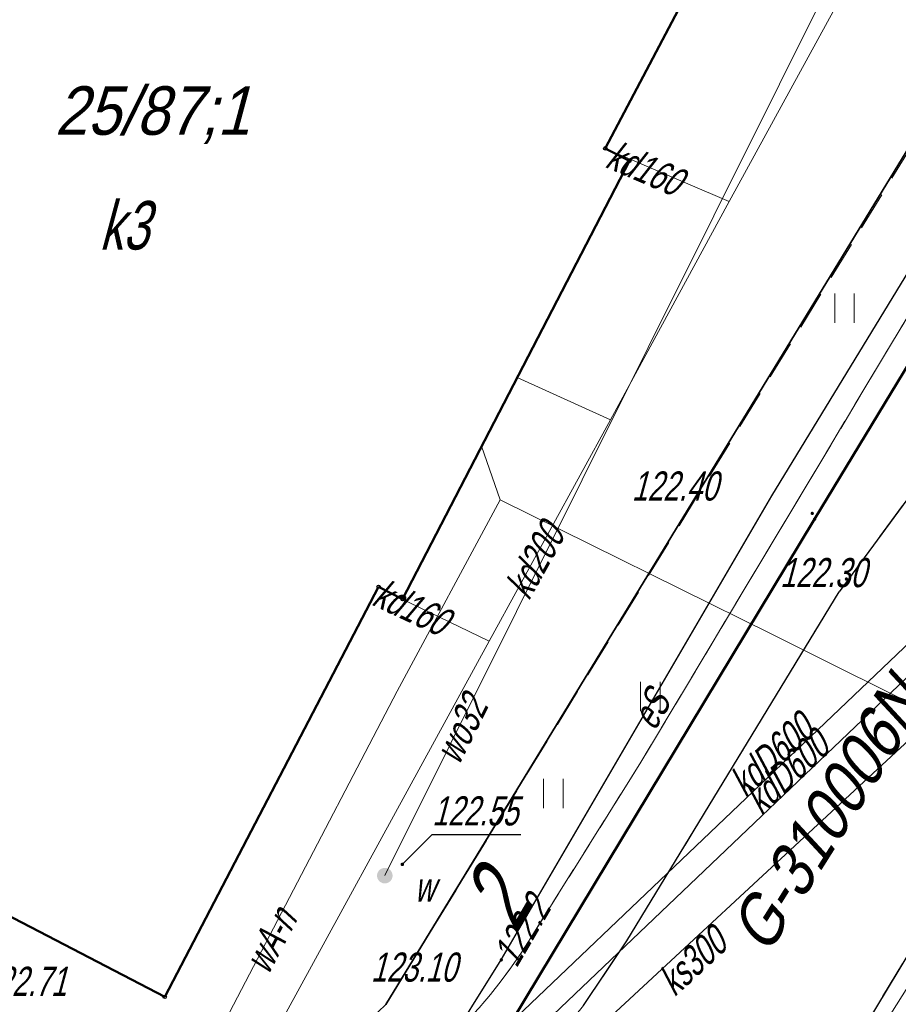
# Model space of a CAD drawing. Extents: x 7463256 to 7464485, y 5957341 to 5958260.
# Tile 101 of 256: x 7463674 to 7463697, y 5957504 to 5957529. Entities that reach past the tile are written whole.
import ezdxf
from ezdxf.enums import TextEntityAlignment as Align

# ---------------------------------------------------------------- set-up
doc = ezdxf.new("R2010")
doc.units = 0
doc.header["$MEASUREMENT"] = 0
for name, pattern in [('1.5_0.5', [2, 1.5, -0.5]), ('218-500', [1, 0.5, -0.5]), ('l219_500', [0]), ('mz1.0_0.5', [1.5, 1, -0.5])]:
    doc.linetypes.add(name, pattern=pattern)
doc.layers.get('0').update_dxf_attribs({"color": 2, "linetype": 'CONTINUOUS', "lineweight": 5})
for name, color, linetype in [('203-Punkt załamania granicy działki nie stabilizowany', 7, 'CONTINUOUS'), ('218-Granica użytku', 7, 'CONTINUOUS'), ('219-Linia granicy', 7, 'CONTINUOUS'), ('312-Budynek (powierzchnia)', 7, 'CONTINUOUS'), ('312-Numer ewidencyjny budynku', 7, 'CONTINUOUS'), ('312-Numer ewidencyjny budynku-Atr124', 7, 'CONTINUOUS'), ('320-część budynku wyodrębniona ze względu na liczbę kondygnacji naziemnych (powierzchnia)', 7, 'CONTINUOUS'), ('chodnik (powierzchnia)', 7, 'CONTINUOUS'), ('jezdnia (powierzchnia)', 7, 'CONTINUOUS'), ('krawężnik (linia)', 7, 'CONTINUOUS'), ('ogrodzenie trwałe (linia)', 7, 'CONTINUOUS'), ('przewód elektroenergetyczny (linia)', 7, 'CONTINUOUS'), ('przewód elektroenergetyczny (linia)-Atr1', 7, 'CONTINUOUS'), ('przewód kanalizacyjny (linia)', 7, 'CONTINUOUS'), ('przewód kanalizacyjny (linia)-Atr1', 7, 'CONTINUOUS'), ('przewód wodociągowy (linia)', 7, 'CONTINUOUS'), ('przewód wodociągowy (linia)-Atr1', 7, 'CONTINUOUS'), ('Punkt budynku', 7, 'CONTINUOUS'), ('punkt o określonej wysokości (sieć elektroenergetyczna)', 7, 'CONTINUOUS'), ('punkt o określonej wysokości (sieć elektroenergetyczna)-Atr2', 7, 'CONTINUOUS'), ('punkt o określonej wysokości (sieć telekomunikacyjna)-Atr2', 7, 'CONTINUOUS'), ('punkt o określonej wysokości (sieć wodociągowa)', 7, 'CONTINUOUS'), ('punkt o określonej wysokości (sieć wodociągowa)-Atr2', 7, 'CONTINUOUS'), ('punkt wysokościowy sztuczny', 7, 'CONTINUOUS'), ('punkt wysokościowy sztuczny-Atr2', 7, 'CONTINUOUS'), ('rura ochronna - przewód elektroenergetyczny (linia)', 7, 'CONTINUOUS'), ('trawnik (powierzchnia)', 7, 'CONTINUOUS'), ('trawnik (powierzchnia) - symbol', 7, 'CONTINUOUS'), ('zasuwa - siec wodociągowa (punkt)', 7, 'CONTINUOUS'), ('zasuwa - siec wodociągowa (punkt)-Atr17', 7, 'CONTINUOUS'), ('złącze kablowe - siec elektroenergetyczna (punkt)-Atr1', 7, 'CONTINUOUS')]:
    doc.layers.add(name, color=color, linetype=linetype)
doc.layers.add('432-Jezdnia', color=7, linetype='CONTINUOUS', lineweight=30)
doc.styles.get("Standard").update_dxf_attribs({"font": 'txt', "width": 0.75})
doc.linetypes.add('902-500', pattern='A,3.75,0,[1,ksztalty.shx,S=0.5,R=0,X=0,Y=0],3.75', length=7.5)

# ---------------------------------------------------------------- blocks, each defined once
blk = doc.blocks.new('US25')
at = {"linetype": 'Continuous', "lineweight": 0}
h = blk.add_hatch(color=0, dxfattribs=at)
edge = h.paths.add_edge_path()
edge.add_arc((0, 0), 0.2, 0, 360)
blk = doc.blocks.new('PW01')
at = {"linetype": 'Continuous', "lineweight": 13}
h = blk.add_hatch(color=0, dxfattribs=at)
edge = h.paths.add_edge_path()
edge.add_arc((0, 0), 0.045, 0, 360)
blk = doc.blocks.new('PW02')
at = {"linetype": 'Continuous', "lineweight": 13}
h = blk.add_hatch(color=0, dxfattribs=at)
edge = h.paths.add_edge_path()
edge.add_arc((0, 0), 0.045, 0, 360)
blk = doc.blocks.new('TU04')
at = {"color": 0, "linetype": 'Continuous', "lineweight": 13}
for p, q in [((0, 0), (0, 0.75)), ((0.5, 0), (0.5, 0.75))]:
    blk.add_line(p, q, dxfattribs=at)
blk = doc.blocks.new('203')
at = {"linetype": 'Continuous', "lineweight": 0}
h = blk.add_hatch(color=0, dxfattribs=at)
edge = h.paths.add_edge_path()
edge.add_arc((0, 0), 0.045, 0, 360)
blk = doc.blocks.new('PUNKTBUD')
at = {"color": 0}
blk.add_circle((0, 0), 0.045, dxfattribs=at)

msp = doc.modelspace()

# ---------------------------------------------------------------- linework, layer by layer
at = {"layer": '218-Granica użytku', "color": 3, "linetype": '218-500', "lineweight": 18, "flags": 128}
for points in [[(7463694.42, 5957516.38), (7463712.63, 5957546.42)], [(7463685.89, 5957502.24), (7463694.42, 5957516.38)]]:
    msp.add_lwpolyline(points, dxfattribs=at)
at = {"layer": '219-Linia granicy', "color": 3, "linetype": 'l219_500', "lineweight": 50, "flags": 128}
for points in [[(7463712.63, 5957546.42), (7463694.42, 5957516.38)], [(7463694.42, 5957516.38), (7463685.89, 5957502.24)]]:
    msp.add_lwpolyline(points, dxfattribs=at)
at = {"layer": '312-Budynek (powierzchnia)', "color": 7, "linetype": 'Continuous', "lineweight": 50, "flags": 128}
for points in [[(7463691.48, 5957530.59), (7463689.03, 5957525.93)], [(7463689.03, 5957525.93), (7463689.65, 5957525.61)], [(7463689.65, 5957525.61), (7463683.81, 5957514.32)], [(7463683.19, 5957514.64), (7463677.68, 5957504.08)], [(7463683.81, 5957514.32), (7463683.19, 5957514.64)], [(7463677.68, 5957504.08), (7463673.13, 5957506.44)]]:
    msp.add_lwpolyline(points, dxfattribs=at)
at = {"layer": '320-część budynku wyodrębniona ze względu na liczbę kondygnacji naziemnych (powierzchnia)', "color": 7, "linetype": 'Continuous', "lineweight": 18, "flags": 128}
msp.add_lwpolyline([(7463673.13, 5957506.44), (7463667.91, 5957509.16), (7463673.37, 5957519.87), (7463671.78, 5957520.69), (7463660.11, 5957526.73), (7463665.93, 5957537.91), (7463666.22, 5957537.72), (7463674.61, 5957533.32), (7463679.19, 5957530.89), (7463681.7, 5957535.68), (7463686.1, 5957544.17), (7463695.89, 5957539.08), (7463691.48, 5957530.59), (7463689.03, 5957525.93), (7463689.65, 5957525.61), (7463683.81, 5957514.32), (7463683.19, 5957514.64), (7463677.68, 5957504.08)], close=True, dxfattribs=at)
at = {"layer": 'chodnik (powierzchnia)', "color": 7, "linetype": 'mz1.0_0.5', "lineweight": 18, "flags": 128}
for points in [[(7463684.15, 5957476.71), (7463681.1, 5957474.24), (7463681.13, 5957474.35), (7463681.27, 5957474.82), (7463681.41, 5957475.29), (7463681.56, 5957475.76), (7463681.71, 5957476.22), (7463681.86, 5957476.69), (7463682.01, 5957477.15), (7463682.17, 5957477.62), (7463682.32, 5957478.08), (7463682.49, 5957478.54), (7463682.65, 5957479), (7463682.81, 5957479.45), (7463682.98, 5957479.91), (7463683.15, 5957480.36), (7463683.32, 5957480.81), (7463683.5, 5957481.27), (7463683.67, 5957481.72), (7463683.85, 5957482.17), (7463684.03, 5957482.61), (7463684.21, 5957483.06), (7463684.39, 5957483.51), (7463684.58, 5957483.96), (7463684.77, 5957484.4), (7463684.96, 5957484.85), (7463685.15, 5957485.29), (7463685.35, 5957485.73), (7463685.55, 5957486.16), (7463685.76, 5957486.59), (7463685.97, 5957487.02), (7463686.19, 5957487.45), (7463686.42, 5957487.87), (7463686.65, 5957488.29), (7463686.89, 5957488.7), (7463687.14, 5957489.11), (7463687.39, 5957489.52), (7463696.94, 5957505.36), (7463700.32, 5957510.77), (7463700.31, 5957510.77), (7463703.33, 5957511.61), (7463716.54, 5957530.41), (7463716.06, 5957530.69), (7463725.52, 5957546.07), (7463726.49, 5957547.9), (7463727.04, 5957547.64), (7463737.29, 5957566.06), (7463738.77, 5957566.02), (7463740.12, 5957565.67), (7463741.42, 5957565.08), (7463738.09, 5957559.3), (7463734.01, 5957551.93), (7463733.52, 5957550.92), (7463729.63, 5957544.14), (7463727.92, 5957541.24), (7463719.88, 5957528.11), (7463715.87, 5957522.25), (7463704.74, 5957506.57), (7463704.75, 5957506.57), (7463700.93, 5957505.96), (7463699.58, 5957503.72), (7463695.24, 5957496.57), (7463694.43, 5957496.16), (7463689.6, 5957488.14), (7463685.34, 5957481.22), (7463684.86, 5957479.37)], [(7463706.52, 5957537.66), (7463708.29, 5957540.59), (7463708.97, 5957540.25), (7463709.76, 5957538.71), (7463706.45, 5957532.61), (7463703.98, 5957528.54), (7463701.68, 5957524.9), (7463699.52, 5957521.26), (7463697.35, 5957517.63), (7463695.05, 5957514.51), (7463689.58, 5957505.52), (7463688.47, 5957503.86), (7463686.89, 5957501.93), (7463686.55, 5957501.56), (7463686.2, 5957501.21), (7463685.83, 5957500.88), (7463685.45, 5957500.55), (7463685.06, 5957500.25), (7463684.65, 5957499.96), (7463684.24, 5957499.68), (7463683.81, 5957499.43), (7463683.37, 5957499.19), (7463682.94, 5957498.94), (7463682.49, 5957498.71), (7463682.05, 5957498.49), (7463681.59, 5957498.29), (7463681.12, 5957498.11), (7463680.66, 5957497.94), (7463680.18, 5957497.79), (7463679.7, 5957497.65), (7463679.22, 5957497.52), (7463678.74, 5957497.4), (7463678.25, 5957497.29), (7463677.76, 5957497.19), (7463677.27, 5957497.1), (7463676.78, 5957497.02), (7463676.29, 5957496.96), (7463675.79, 5957496.9), (7463675.3, 5957496.85), (7463674.8, 5957496.82), (7463674.34, 5957496.8), (7463673.89, 5957496.8), (7463673.43, 5957496.83), (7463672.97, 5957496.87), (7463672.52, 5957496.93), (7463672.07, 5957497.01), (7463671.62, 5957497.11), (7463671.18, 5957497.22), (7463670.74, 5957497.36), (7463670.31, 5957497.52), (7463669.89, 5957497.69), (7463642.84, 5957508.24), (7463639.25, 5957512.55), (7463639.64, 5957512.3), (7463640.04, 5957512.05), (7463640.44, 5957511.8), (7463640.84, 5957511.57), (7463641.25, 5957511.34), (7463641.66, 5957511.12), (7463642.07, 5957510.9), (7463642.49, 5957510.69), (7463642.91, 5957510.49), (7463643.33, 5957510.29), (7463655.92, 5957505.41), (7463656.66, 5957506.75), (7463662.44, 5957503.77), (7463662.46, 5957502.9), (7463662.89, 5957502.68), (7463663.32, 5957502.46), (7463663.75, 5957502.24), (7463664.19, 5957502.04), (7463664.62, 5957501.83), (7463665.06, 5957501.64), (7463665.5, 5957501.44), (7463665.95, 5957501.25), (7463666.4, 5957501.07), (7463666.84, 5957500.89), (7463667.29, 5957500.72), (7463667.75, 5957500.56), (7463668.2, 5957500.39), (7463668.66, 5957500.24), (7463669.12, 5957500.09), (7463669.58, 5957499.94), (7463670.04, 5957499.8), (7463670.5, 5957499.67), (7463670.97, 5957499.54), (7463671.43, 5957499.41), (7463671.9, 5957499.29), (7463672.37, 5957499.18), (7463672.84, 5957499.07), (7463673.31, 5957498.97), (7463673.76, 5957498.95), (7463674.2, 5957498.94), (7463674.65, 5957498.94), (7463675.1, 5957498.95), (7463675.54, 5957498.98), (7463675.99, 5957499.01), (7463676.43, 5957499.06), (7463676.88, 5957499.11), (7463677.32, 5957499.18), (7463677.76, 5957499.27), (7463678.19, 5957499.38), (7463678.63, 5957499.49), (7463679.05, 5957499.62), (7463679.48, 5957499.75), (7463679.9, 5957499.9), (7463680.32, 5957500.06), (7463680.74, 5957500.22), (7463681.15, 5957500.4), (7463681.6, 5957500.61), (7463682.05, 5957500.84), (7463682.48, 5957501.08), (7463682.91, 5957501.34), (7463683.33, 5957501.62), (7463683.73, 5957501.91), (7463684.13, 5957502.21), (7463684.51, 5957502.53), (7463684.84, 5957502.83), (7463685.16, 5957503.14), (7463685.48, 5957503.47), (7463685.78, 5957503.8), (7463686.07, 5957504.14), (7463686.35, 5957504.49), (7463686.61, 5957504.85), (7463686.87, 5957505.22), (7463687.11, 5957505.6), (7463689.92, 5957510.08), (7463697.25, 5957522.32)]]:
    msp.add_lwpolyline(points, close=True, dxfattribs=at)
at = {"layer": 'jezdnia (powierzchnia)', "color": 7, "linetype": '1.5_0.5', "lineweight": 18, "flags": 128}
msp.add_lwpolyline([(7464435.78, 5957969.39), (7464432.43, 5957972.86), (7464429.42, 5957974.41), (7464426.04, 5957975.11), (7464423.57, 5957975.29), (7464415.47, 5957975.65), (7464371.24, 5957977.61), (7464365.3, 5957977.72), (7464358.84, 5957977.54), (7464346.65, 5957976.28), (7464334.12, 5957974.86), (7464314.08, 5957972.37), (7464311.27, 5957971.79), (7464308.65, 5957970.79), (7464306.54, 5957969.49), (7464304.63, 5957967.74), (7464302.38, 5957964.84), (7464301.74, 5957963.57), (7464301.19, 5957962.16), (7464300.69, 5957960.13), (7464300.42, 5957957.35), (7464300.44, 5957956.63), (7464301.34, 5957947.07), (7464297.39, 5957932.65), (7464296.35, 5957938.67), (7464295.41, 5957944.67), (7464295.17, 5957946.64), (7464294.07, 5957955.56), (7464293.61, 5957956.95), (7464292.71, 5957958.8), (7464291.04, 5957961.16), (7464288.7, 5957963.43), (7464286.48, 5957964.87), (7464282.67, 5957966.24), (7464279.68, 5957966.6), (7464275.55, 5957966.1), (7464272.53, 5957965.24), (7464268.15, 5957963.7), (7464261.6, 5957961.09), (7464256.13, 5957958.63), (7464254.19, 5957957.73), (7464203.13, 5957927.95), (7464201.44, 5957926.95), (7464180.61, 5957914.62), (7464165.37, 5957905.54), (7464161.93, 5957903.53), (7464100.25, 5957867.28), (7464064.71, 5957846.22), (7464055.2, 5957840.55), (7464053.84, 5957839.49), (7464052.69, 5957837.84), (7464051.91, 5957836.3), (7464051.31, 5957834.34), (7464051.05, 5957832.31), (7464051.31, 5957830.32), (7464051.63, 5957829.49), (7464053.32, 5957826.48), (7464047.06, 5957824.65), (7464046.37, 5957825.86), (7464044.81, 5957827.52), (7464043.6, 5957828.27), (7464042.09, 5957829.03), (7464040.11, 5957829.49), (7464038.12, 5957829.49), (7464036.05, 5957829.05), (7464034.47, 5957828.33), (7463990.77, 5957802.57), (7463984.67, 5957799.1), (7463963.97, 5957788.11), (7463953.9, 5957782.45), (7463916.77, 5957760.61), (7463915.43, 5957759.41), (7463915.19, 5957759.06), (7463914.98, 5957758.7), (7463914.81, 5957758.32), (7463914.66, 5957757.92), (7463914.55, 5957757.51), (7463914.48, 5957757.1), (7463914.44, 5957756.68), (7463914.43, 5957756.26), (7463914.83, 5957754.63), (7463915.69, 5957753.07), (7463915.97, 5957752.41), (7463916.13, 5957752.13), (7463917.59, 5957749.55), (7463915.13, 5957748.12), (7463913.12, 5957750.74), (7463911.87, 5957752.81), (7463910.63, 5957754.01), (7463910.25, 5957754.23), (7463909.85, 5957754.42), (7463909.44, 5957754.57), (7463909.02, 5957754.68), (7463908.58, 5957754.76), (7463908.15, 5957754.79), (7463907.71, 5957754.78), (7463907.27, 5957754.73), (7463905.57, 5957754.08), (7463866.26, 5957731.41), (7463858.61, 5957727.02), (7463857.72, 5957725.98), (7463855.16, 5957717.14), (7463854.76, 5957719.2), (7463853.89, 5957720.78), (7463852.79, 5957721.69), (7463851.14, 5957722.42), (7463850.42, 5957722.32), (7463846.1, 5957719.79), (7463840.56, 5957716.65), (7463836.11, 5957713.89), (7463831.61, 5957710.47), (7463828.31, 5957707.66), (7463822.22, 5957701.89), (7463817.3, 5957696.82), (7463812.7, 5957691.61), (7463812.45, 5957691.34), (7463806.98, 5957684.37), (7463803.64, 5957679.75), (7463801.45, 5957676.28), (7463793.55, 5957663.48), (7463792.86, 5957661.7), (7463792.97, 5957659.75), (7463793.77, 5957657.97), (7463795.13, 5957656.54), (7463794.29, 5957652.43), (7463792.69, 5957652.63), (7463790.95, 5957652.54), (7463789.5, 5957652.32), (7463787.98, 5957651.93), (7463786.22, 5957650.98), (7463785.18, 5957649.81), (7463783.63, 5957647.28), (7463741.4, 5957578.12), (7463740.09, 5957575.93), (7463739.68, 5957574.67), (7463739.8, 5957572.76), (7463740.25, 5957571.39), (7463740.85, 5957570.49), (7463741.87, 5957569.43), (7463743.26, 5957568.37), (7463741.42, 5957565.08), (7463740.12, 5957565.67), (7463738.77, 5957566.02), (7463737.29, 5957566.06), (7463735.98, 5957565.85), (7463734.34, 5957565.14), (7463733.02, 5957564.22), (7463732.29, 5957563.18), (7463701.08, 5957512.16), (7463700.31, 5957510.77), (7463700.32, 5957510.77), (7463696.94, 5957505.36), (7463687.39, 5957489.52), (7463687.14, 5957489.11), (7463686.89, 5957488.7), (7463686.65, 5957488.29), (7463686.42, 5957487.87), (7463686.19, 5957487.45), (7463685.97, 5957487.02), (7463685.76, 5957486.59), (7463685.55, 5957486.16), (7463685.35, 5957485.73), (7463685.15, 5957485.29), (7463684.96, 5957484.85), (7463684.77, 5957484.4), (7463684.58, 5957483.96), (7463684.39, 5957483.51), (7463684.21, 5957483.06), (7463684.03, 5957482.61), (7463683.85, 5957482.17), (7463683.67, 5957481.72), (7463683.5, 5957481.27), (7463683.32, 5957480.81), (7463683.15, 5957480.36), (7463682.98, 5957479.91), (7463682.81, 5957479.45), (7463682.65, 5957479), (7463682.49, 5957478.54), (7463682.32, 5957478.08), (7463682.17, 5957477.62), (7463682.01, 5957477.15), (7463681.86, 5957476.69), (7463681.71, 5957476.22), (7463681.56, 5957475.76), (7463681.41, 5957475.29), (7463681.27, 5957474.82), (7463681.13, 5957474.35), (7463681, 5957473.88), (7463680.87, 5957473.41), (7463680.74, 5957472.94), (7463680.61, 5957472.47), (7463680.48, 5957471.99), (7463680.36, 5957471.52), (7463680.25, 5957471.05), (7463680.13, 5957470.57), (7463680.02, 5957470.09), (7463679.91, 5957469.61), (7463679.81, 5957469.12), (7463679.71, 5957468.64), (7463679.61, 5957468.16), (7463679.52, 5957467.67), (7463679.42, 5957467.19), (7463679.33, 5957466.7), (7463679.25, 5957466.22), (7463679.16, 5957465.73), (7463679.08, 5957465.25), (7463679, 5957464.76), (7463678.93, 5957464.27), (7463678.85, 5957463.78), (7463678.78, 5957463.28), (7463678.72, 5957462.79), (7463678.65, 5957462.3), (7463678.59, 5957461.81), (7463678.53, 5957461.31), (7463678.47, 5957460.82), (7463678.42, 5957460.33), (7463678.36, 5957459.83), (7463678.31, 5957459.34), (7463678.26, 5957458.84), (7463678.22, 5957458.35), (7463678.17, 5957457.85), (7463678.13, 5957457.36), (7463678.09, 5957456.86), (7463678.05, 5957456.37), (7463678.02, 5957455.87), (7463677.99, 5957455.41), (7463677.96, 5957454.94), (7463677.93, 5957454.48), (7463677.91, 5957454.01), (7463677.89, 5957453.55), (7463677.87, 5957453.08), (7463677.86, 5957452.62), (7463677.85, 5957452.15), (7463677.84, 5957451.69), (7463677.84, 5957451.22), (7463677.84, 5957450.76), (7463677.85, 5957450.29), (7463677.86, 5957449.83), (7463677.87, 5957449.36), (7463670.59, 5957467.12), (7463670.68, 5957467.58), (7463670.78, 5957468.04), (7463670.89, 5957468.5), (7463670.99, 5957468.96), (7463671.11, 5957469.42), (7463671.22, 5957469.87), (7463671.34, 5957470.33), (7463671.46, 5957470.78), (7463671.59, 5957471.24), (7463671.72, 5957471.69), (7463671.86, 5957472.14), (7463672, 5957472.59), (7463672.14, 5957473.04), (7463673.46, 5957477.28), (7463673.58, 5957477.76), (7463673.68, 5957478.24), (7463673.77, 5957478.73), (7463673.84, 5957479.22), (7463673.89, 5957479.71), (7463673.93, 5957480.2), (7463673.95, 5957480.7), (7463673.95, 5957481.19), (7463673.93, 5957481.63), (7463673.91, 5957482.08), (7463673.86, 5957482.52), (7463673.81, 5957482.96), (7463673.74, 5957483.4), (7463673.66, 5957483.84), (7463673.57, 5957484.28), (7463673.47, 5957484.71), (7463673.35, 5957485.14), (7463673.2, 5957485.61), (7463673.02, 5957486.08), (7463672.82, 5957486.54), (7463672.6, 5957486.99), (7463672.36, 5957487.42), (7463672.1, 5957487.85), (7463671.82, 5957488.26), (7463671.52, 5957488.66), (7463671.25, 5957489.02), (7463670.95, 5957489.36), (7463670.64, 5957489.68), (7463670.3, 5957489.97), (7463669.95, 5957490.25), (7463669.57, 5957490.5), (7463669.19, 5957490.73), (7463668.78, 5957490.93), (7463668.37, 5957491.1), (7463667.96, 5957491.31), (7463667.54, 5957491.51), (7463667.12, 5957491.7), (7463666.7, 5957491.89), (7463666.27, 5957492.06), (7463665.84, 5957492.23), (7463665.41, 5957492.38), (7463664.97, 5957492.53), (7463642.84, 5957508.24), (7463669.89, 5957497.69), (7463670.31, 5957497.52), (7463670.74, 5957497.36), (7463671.18, 5957497.22), (7463671.62, 5957497.11), (7463672.07, 5957497.01), (7463672.52, 5957496.93), (7463672.97, 5957496.87), (7463673.43, 5957496.83), (7463673.89, 5957496.8), (7463674.34, 5957496.8), (7463674.8, 5957496.82), (7463675.3, 5957496.85), (7463675.79, 5957496.9), (7463676.29, 5957496.96), (7463676.78, 5957497.02), (7463677.27, 5957497.1), (7463677.76, 5957497.19), (7463678.25, 5957497.29), (7463678.74, 5957497.4), (7463679.22, 5957497.52), (7463679.7, 5957497.65), (7463680.18, 5957497.79), (7463680.66, 5957497.94), (7463681.12, 5957498.11), (7463681.59, 5957498.29), (7463682.05, 5957498.49), (7463682.49, 5957498.71), (7463682.94, 5957498.94), (7463683.37, 5957499.19), (7463683.81, 5957499.43), (7463684.24, 5957499.68), (7463684.65, 5957499.96), (7463685.06, 5957500.25), (7463685.45, 5957500.55), (7463685.83, 5957500.88), (7463686.2, 5957501.21), (7463686.55, 5957501.56), (7463686.89, 5957501.93), (7463688.47, 5957503.86), (7463689.58, 5957505.52), (7463695.05, 5957514.51), (7463697.35, 5957517.63), (7463699.52, 5957521.26), (7463701.68, 5957524.9), (7463703.98, 5957528.54), (7463706.45, 5957532.61), (7463709.76, 5957538.71), (7463712.45, 5957543.07), (7463719.87, 5957554.72), (7463722.1, 5957558.36), (7463724.25, 5957562.41), (7463732.9, 5957576.65), (7463767.27, 5957632.9), (7463796.54, 5957680.74), (7463799.31, 5957684.89), (7463802.28, 5957688.92), (7463805.13, 5957692.62), (7463808.07, 5957696.14), (7463812, 5957700.58), (7463813.05, 5957701.59), (7463815.17, 5957703.91), (7463818.63, 5957707.32), (7463821.81, 5957710.38), (7463824, 5957712.35), (7463825.06, 5957713.31), (7463827.47, 5957715.22), (7463831.55, 5957718.14), (7463834.51, 5957720.09), (7463871.58, 5957742.02), (7463872.84, 5957742.74), (7463873.73, 5957743.25), (7463884.95, 5957749.82), (7463947.94, 5957787.04), (7463958.13, 5957793.13), (7463978.66, 5957805.82), (7463992.86, 5957814.5), (7464021.02, 5957831.03), (7464036.35, 5957840.19), (7464045.52, 5957845.62), (7464072.76, 5957861.89), (7464098.08, 5957876.78), (7464143.2, 5957903.29), (7464143.83, 5957904.35), (7464144.42, 5957906.04), (7464144.87, 5957907.87), (7464144.93, 5957908.37), (7464145, 5957909.96), (7464144.74, 5957911.42), (7464152.37, 5957912.8), (7464152.74, 5957912.55), (7464154.03, 5957911.87), (7464155.59, 5957911.35), (7464156.76, 5957911.33), (7464160.57, 5957913.58), (7464192.28, 5957932.28), (7464213.7, 5957945.07), (7464214.43, 5957945.48), (7464238.65, 5957959.71), (7464249.15, 5957965.6), (7464251.26, 5957966.66), (7464253.69, 5957967.84), (7464257.35, 5957969.46), (7464261.98, 5957971.33), (7464263.31, 5957972), (7464273.13, 5957975.13), (7464277.92, 5957976.24), (7464280.42, 5957977.04), (7464282.71, 5957978.14), (7464285.69, 5957980.47), (7464287.52, 5957982.76), (7464288.9, 5957985.47), (7464289.81, 5957990.22), (7464289.57, 5957993.19), (7464288.87, 5958000.11), (7464295.35, 5958000.29), (7464295.83, 5957995.88), (7464296.53, 5957992.32), (7464297.86, 5957989.04), (7464299.36, 5957986.74), (7464301.71, 5957984.36), (7464305.3, 5957982.36), (7464307.82, 5957981.66), (7464311.17, 5957981.45), (7464364.74, 5957987.95), (7464391.32, 5957991.11), (7464398.1, 5957991.95), (7464414.27, 5957994.02), (7464414.84, 5957994.09), (7464425.44, 5957995.47), (7464427.97, 5957995.83), (7464434.5, 5957997.95), (7464434.9, 5957998.22), (7464435.3, 5957998.5), (7464435.68, 5957998.8), (7464436.05, 5957999.11), (7464436.4, 5957999.44), (7464436.74, 5957999.78), (7464437.07, 5958000.13), (7464437.39, 5958000.5), (7464437.69, 5958000.88), (7464437.97, 5958001.27), (7464438.24, 5958001.67), (7464438.49, 5958002.08), (7464438.73, 5958002.5), (7464438.95, 5958002.94), (7464439.15, 5958003.37), (7464439.33, 5958003.82), (7464439.5, 5958004.28), (7464439.65, 5958004.74), (7464439.78, 5958005.2), (7464439.89, 5958005.67), (7464439.98, 5958006.15), (7464440.05, 5958006.62), (7464440.11, 5958007.1), (7464440.14, 5958007.59), (7464440.16, 5958008.07), (7464437.87, 5957962.55), (7464436.62, 5957968.02)], close=True, dxfattribs=at)
at = {"layer": 'krawężnik (linia)', "color": 7, "linetype": 'Continuous', "lineweight": 25, "flags": 128}
for points in [[(7463724.25, 5957562.41), (7463722.1, 5957558.36), (7463719.87, 5957554.72), (7463712.45, 5957543.07), (7463709.76, 5957538.71), (7463706.45, 5957532.61), (7463703.98, 5957528.54), (7463701.68, 5957524.9), (7463699.52, 5957521.26), (7463697.35, 5957517.63), (7463695.05, 5957514.51)], [(7463688.47, 5957503.86), (7463689.58, 5957505.52), (7463695.05, 5957514.51)], [(7463700.32, 5957510.77), (7463696.94, 5957505.36), (7463687.39, 5957489.52)]]:
    msp.add_lwpolyline(points, dxfattribs=at)
at = {"layer": 'ogrodzenie trwałe (linia)', "color": 7, "linetype": '902-500', "lineweight": 35, "flags": 128}
msp.add_lwpolyline([(7463632.26, 5957520.77), (7463637.65, 5957516), (7463640.6, 5957513.6), (7463643.92, 5957511.71), (7463650.66, 5957508.31), (7463656.03, 5957506.27), (7463656.54, 5957506.77), (7463662.51, 5957503.78), (7463671.41, 5957500.4), (7463673.19, 5957499.87), (7463677, 5957500.02), (7463678.91, 5957500.34), (7463681.99, 5957502.56), (7463683.38, 5957503.88), (7463705.88, 5957540.76)], dxfattribs=at)
at = {"layer": 'przewód elektroenergetyczny (linia)', "color": 1, "linetype": 'Continuous', "lineweight": 18, "flags": 128}
for points in [[(7463684.79, 5957502.54), (7463686.35, 5957505.03), (7463693.32, 5957516.98), (7463696.97, 5957522.97), (7463703.5, 5957534.25), (7463706.67, 5957539.59), (7463709.94, 5957544.63), (7463714.05, 5957551.61), (7463715.98, 5957555.84), (7463717.25, 5957557.58), (7463718.41, 5957558.39), (7463719.28, 5957558.57), (7463721.47, 5957558.79), (7463732.41, 5957576.94), (7463732.05, 5957577.96)], [(7463669.73, 5957501.12), (7463673.84, 5957498.64), (7463675.71, 5957497.97), (7463677.4, 5957497.78), (7463679.11, 5957498), (7463682.1, 5957500.07), (7463684.79, 5957502.54), (7463686.35, 5957505.03), (7463693.32, 5957516.98), (7463696.97, 5957522.97), (7463703.5, 5957534.25), (7463706.67, 5957539.59), (7463709.94, 5957544.63), (7463714.05, 5957551.61), (7463715.98, 5957555.84), (7463717.25, 5957557.58)], [(7463723.68, 5957538.79), (7463719.98, 5957532.54), (7463714.69, 5957523.79), (7463711.29, 5957518.3), (7463705.75, 5957509.01), (7463701.29, 5957511.25), (7463698.43, 5957506.89), (7463694.49, 5957500.63), (7463692.13, 5957497.21), (7463691.97, 5957496.93), (7463689.39, 5957492.26), (7463684.93, 5957484.38), (7463683.17, 5957481.32), (7463682.36, 5957478.83), (7463681.68, 5957476.31), (7463681.85, 5957470.83), (7463684.14, 5957464.49), (7463687.7, 5957455)]]:
    msp.add_lwpolyline(points, dxfattribs=at)
at = {"layer": 'przewód kanalizacyjny (linia)', "color": 34, "linetype": 'Continuous', "lineweight": 18, "flags": 128}
for points in [[(7463676.06, 5957491.42), (7463703.01, 5957516.41), (7463715.13, 5957533.71), (7463728.28, 5957554.82), (7463755.61, 5957540.32)], [(7463679.4, 5957501.1), (7463686.04, 5957513.24), (7463689.16, 5957518.94), (7463692.22, 5957524.56), (7463700.86, 5957540.35), (7463701.14, 5957540.87), (7463687.7, 5957547.87), (7463679.91, 5957547.07), (7463677.5, 5957538.03)], [(7463620.08, 5957535.75), (7463641.58, 5957534.26), (7463647.77, 5957525.47), (7463648.13, 5957524.96), (7463659.08, 5957509.88), (7463676.02, 5957493.33), (7463701.72, 5957517.83), (7463701.93, 5957517.61), (7463702.14, 5957517.39), (7463676.02, 5957492.49), (7463658.62, 5957509.48), (7463648.02, 5957524.12), (7463647.65, 5957524.62), (7463647.29, 5957525.15), (7463641.26, 5957533.68), (7463620.04, 5957535.15)], [(7463692.22, 5957524.56), (7463689.03, 5957525.93)], [(7463689.16, 5957518.94), (7463686.76, 5957520.03)], [(7463686.04, 5957513.24), (7463683.21, 5957514.6)]]:
    msp.add_lwpolyline(points, dxfattribs=at)
at = {"layer": 'przewód wodociągowy (linia)', "color": 5, "linetype": 'Continuous', "lineweight": 18, "flags": 128}
for points in [[(7463702.11, 5957545.38), (7463700.91, 5957543.14), (7463700.3, 5957541.19), (7463683.35, 5957507.2)], [(7463751.33, 5957525.63), (7463745.89, 5957515.8), (7463742.58, 5957508.72), (7463737.7, 5957498.24), (7463735.56, 5957493.86), (7463725.3, 5957498.3), (7463712.03, 5957504.03), (7463706.96, 5957506.61), (7463693.3, 5957513.43), (7463686.32, 5957516.88), (7463683.67, 5957511.95), (7463677.5, 5957500.14), (7463672.72, 5957490.93), (7463669.65, 5957494.07), (7463661.01, 5957502.89), (7463659.99, 5957503.76), (7463658.47, 5957504.99), (7463654.15, 5957508.65), (7463649.94, 5957516.21), (7463646.45, 5957522.55), (7463641.64, 5957531.38), (7463637.99, 5957538.06), (7463637.18, 5957539.51)], [(7463686.32, 5957516.88), (7463685.84, 5957518.26)]]:
    msp.add_lwpolyline(points, dxfattribs=at)
at = {"layer": 'punkt o określonej wysokości (sieć wodociągowa)-Atr2', "color": 7, "flags": 128}
msp.add_lwpolyline([(7463683.8, 5957507.49), (7463684.57, 5957508.26), (7463686.853, 5957508.26)], dxfattribs=at)
at = {"layer": 'rura ochronna - przewód elektroenergetyczny (linia)', "color": 6, "linetype": 'Continuous', "lineweight": 30}
msp.add_lwpolyline([(7463684.79, 5957502.54), (7463686.35, 5957505.03), (7463693.32, 5957516.98), (7463696.97, 5957522.97), (7463703.5, 5957534.25), (7463706.67, 5957539.59), (7463709.94, 5957544.63), (7463714.05, 5957551.61), (7463715.98, 5957555.84), (7463717.25, 5957557.58), (7463718.41, 5957558.39), (7463719.42, 5957559.11), (7463722.03, 5957561.37), (7463732.05, 5957577.96), (7463735.83, 5957583.67), (7463741.13, 5957590.4), (7463746.33, 5957599.18)], dxfattribs=at)
at = {"layer": 'trawnik (powierzchnia)', "color": 7, "linetype": 'mz1.0_0.5', "lineweight": 18, "flags": 128}
msp.add_lwpolyline([(7463706.59, 5957539.73), (7463697.08, 5957523.6), (7463697.25, 5957522.32), (7463689.92, 5957510.08), (7463687.11, 5957505.6), (7463686.87, 5957505.22), (7463686.61, 5957504.85), (7463686.35, 5957504.49), (7463686.07, 5957504.14), (7463685.78, 5957503.8), (7463685.48, 5957503.47), (7463685.16, 5957503.14), (7463684.84, 5957502.83), (7463684.51, 5957502.53), (7463684.13, 5957502.21), (7463683.73, 5957501.91), (7463683.33, 5957501.62), (7463682.91, 5957501.34), (7463682.48, 5957501.08), (7463682.05, 5957500.84), (7463681.6, 5957500.61), (7463681.15, 5957500.4), (7463680.74, 5957500.22), (7463680.32, 5957500.06), (7463679.9, 5957499.9), (7463679.48, 5957499.75), (7463679.05, 5957499.62), (7463678.63, 5957499.49), (7463678.19, 5957499.38), (7463677.76, 5957499.27), (7463677.32, 5957499.18), (7463676.88, 5957499.11), (7463676.43, 5957499.06), (7463675.99, 5957499.01), (7463675.54, 5957498.98), (7463675.1, 5957498.95), (7463674.65, 5957498.94), (7463674.2, 5957498.94), (7463673.76, 5957498.95), (7463673.31, 5957498.97), (7463672.84, 5957499.07), (7463672.37, 5957499.18), (7463671.9, 5957499.29), (7463671.43, 5957499.41), (7463670.97, 5957499.54), (7463670.5, 5957499.67), (7463670.04, 5957499.8), (7463669.58, 5957499.94), (7463669.12, 5957500.09), (7463668.66, 5957500.24), (7463668.2, 5957500.39), (7463667.75, 5957500.56), (7463667.29, 5957500.72), (7463666.84, 5957500.89), (7463666.4, 5957501.07), (7463665.95, 5957501.25), (7463665.5, 5957501.44), (7463665.06, 5957501.64), (7463664.62, 5957501.83), (7463664.19, 5957502.04), (7463663.75, 5957502.24), (7463663.32, 5957502.46), (7463662.89, 5957502.68), (7463662.46, 5957502.9), (7463662.44, 5957503.77), (7463662.51, 5957503.78), (7463671.41, 5957500.4), (7463673.19, 5957499.87), (7463677, 5957500.02), (7463678.07, 5957500.2), (7463678.08, 5957500.16), (7463679.57, 5957499.81), (7463680.55, 5957500.39), (7463680.46, 5957501.49), (7463681.99, 5957502.56), (7463683.38, 5957503.88), (7463705.65, 5957540.24)], close=True, dxfattribs=at)

# ---------------------------------------------------------------- block references
at = {"layer": '203-Punkt załamania granicy działki nie stabilizowany', "color": 3, "linetype": 'Continuous', "lineweight": 18}
msp.add_blockref('203', (7463694.42, 5957516.38), dxfattribs=at)
at = {"layer": 'Punkt budynku', "color": 5, "linetype": 'Continuous', "lineweight": 18}
for p in [(7463689.03, 5957525.93), (7463689.65, 5957525.61), (7463683.19, 5957514.64), (7463683.81, 5957514.32), (7463677.68, 5957504.08)]:
    msp.add_blockref('PUNKTBUD', p, dxfattribs=at)
at = {"layer": 'punkt o określonej wysokości (sieć elektroenergetyczna)', "color": 1, "linetype": 'Continuous', "lineweight": 13}
msp.add_blockref('PW01', (7463686.35, 5957505.03), dxfattribs=at)
at = {"layer": 'punkt o określonej wysokości (sieć wodociągowa)', "color": 5, "linetype": 'Continuous', "lineweight": 13, "rotation": 63.49000000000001}
msp.add_blockref('PW01', (7463683.8, 5957507.49), dxfattribs=at)
at = {"layer": 'punkt wysokościowy sztuczny', "color": 7, "linetype": 'Continuous', "lineweight": 13}
for p in [(7463694.36, 5957516.53), (7463695.24, 5957514.84)]:
    msp.add_blockref('PW02', p, dxfattribs=at)
at = {"layer": 'trawnik (powierzchnia) - symbol', "color": 7, "linetype": 'Continuous', "lineweight": 18}
for p in [(7463694.94, 5957521.44), (7463689.94, 5957511.44), (7463687.44, 5957508.94)]:
    msp.add_blockref('TU04', p, dxfattribs=at)
at = {"layer": 'zasuwa - siec wodociągowa (punkt)', "color": 7, "linetype": 'Continuous', "lineweight": 13, "rotation": 63.49000000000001}
msp.add_blockref('US25', (7463683.35, 5957507.2), dxfattribs=at)

# ---------------------------------------------------------------- texts
at = {"layer": '312-Numer ewidencyjny budynku', "color": 7, "linetype": 'Continuous', "lineweight": 18, "oblique": 15, "width": 0.9}
msp.add_text('25/87;1', height=1.25, dxfattribs=at).set_placement((7463674.85, 5957526.28))
at = {"layer": '312-Numer ewidencyjny budynku-Atr124', "color": 7, "oblique": 15, "width": 0.72}
msp.add_text('k3', height=1.25, dxfattribs=at).set_placement((7463676.63, 5957523.95), align=Align.MIDDLE_CENTER)
at = {"layer": '432-Jezdnia', "color": 7, "linetype": 'Continuous', "lineweight": 25, "oblique": 15, "width": 0.9}
msp.add_text('G-310006N', height=1.25, rotation=57.857, dxfattribs=at).set_placement((7463693.2, 5957505.12))
at = {"layer": 'przewód elektroenergetyczny (linia)-Atr1', "color": 1, "oblique": 15, "width": 0.72}
msp.add_text('eS', height=0.75, rotation=59.749, dxfattribs=at).set_placement((7463690.3, 5957510.9))
msp.add_text('eS', height=0.75, rotation=59.749, dxfattribs=at).set_placement((7463690.3, 5957510.9))
at = {"layer": 'przewód kanalizacyjny (linia)-Atr1', "color": 34, "oblique": 15, "width": 0.72}
for s, rotation, p in [('kd160', 336.76, (7463688.99, 5957525.46)), ('kd200', 60.89, (7463687.06, 5957514.26)), ('kd160', 334.84, (7463682.98, 5957514.19)), ('kdD600', 43.2, (7463692.65, 5957509.17)), ('kdD600', 43.2, (7463693.05, 5957508.73)), ('ks300', 42.62, (7463690.81, 5957504.06))]:
    msp.add_text(s, height=0.75, rotation=rotation, dxfattribs=at).set_placement(p)
at = {"layer": 'przewód wodociągowy (linia)-Atr1', "color": 5, "oblique": 15, "width": 0.72}
for s, rotation, p in [('wo32', 63.49, (7463685.26, 5957510.02)), ('wA-n', 62.43, (7463680.35, 5957504.62))]:
    msp.add_text(s, height=0.75, rotation=rotation, dxfattribs=at).set_placement(p)
at = {"layer": 'punkt o określonej wysokości (sieć elektroenergetyczna)-Atr2', "color": 1, "oblique": 15, "width": 0.72}
msp.add_text('122.2', height=0.75, rotation=59.75, dxfattribs=at).set_placement((7463686.74, 5957504.8))
at = {"layer": 'punkt o określonej wysokości (sieć telekomunikacyjna)-Atr2', "color": 30, "oblique": 15, "width": 0.72}
msp.add_text('122.71', height=0.75, dxfattribs=at).set_placement((7463672.94, 5957503.878), align=Align.BOTTOM_LEFT)
msp.add_text('122.71', height=0.75, dxfattribs=at).set_placement((7463672.94, 5957503.878), align=Align.BOTTOM_LEFT)
at = {"layer": 'punkt o określonej wysokości (sieć wodociągowa)-Atr2', "color": 5, "oblique": 15, "width": 0.72}
msp.add_text('122.55', height=0.75, dxfattribs=at).set_placement((7463684.57, 5957508.268), align=Align.BOTTOM_LEFT)
at = {"layer": 'punkt wysokościowy sztuczny-Atr2', "color": 7, "oblique": 15, "width": 0.72}
for s, p in [('122.40', (7463689.71, 5957516.86)), ('122.30', (7463693.53, 5957514.63)), ('123.10', (7463682.99, 5957504.47))]:
    msp.add_text(s, height=0.75, dxfattribs=at).set_placement(p)
at = {"layer": 'zasuwa - siec wodociągowa (punkt)-Atr17', "color": 7, "oblique": 15, "width": 0.72}
msp.add_text('w', height=0.75, dxfattribs=at).set_placement((7463684.11, 5957506.53))
at = {"layer": 'złącze kablowe - siec elektroenergetyczna (punkt)-Atr1', "color": 7, "oblique": 15, "width": 0.722}
msp.add_text('2', height=1.75, rotation=59.746, dxfattribs=at).set_placement((7463686.74, 5957505.7))

doc.saveas('drawing.dxf')
